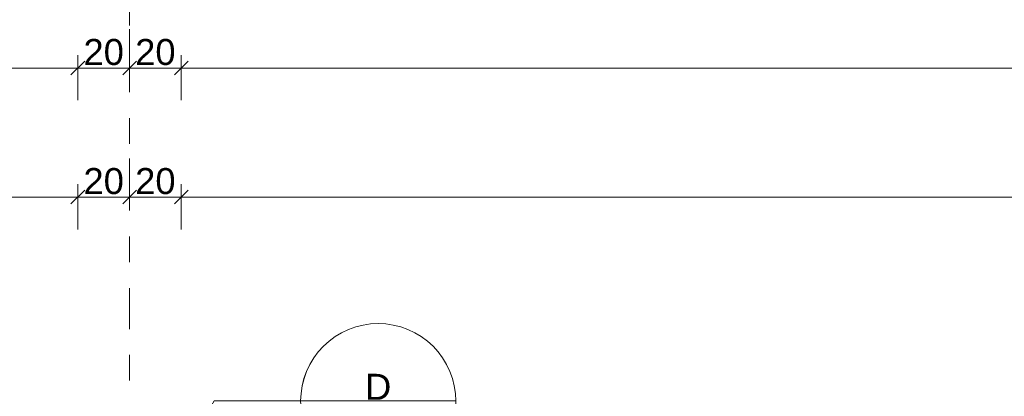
# Model space of a CAD drawing. Header units: metres. Extents: x -180 to 4, y -50 to 6.
# Tile 116 of 256: x -145.45 to -141.64, y 0.63 to 2.09. Entities that reach past the tile are written whole.
import ezdxf

# ---------------------------------------------------------------- set-up
doc = ezdxf.new("R2010")
doc.units = ezdxf.units.M
doc.header["$LTSCALE"] = 0.05
doc.header["$PDMODE"] = 1
doc.header["$PDSIZE"] = -2
doc.linetypes.add('Linienart-53', pattern=[5.291531, 3.175, -1.058062, 0.352704, -0.705764])
doc.layers.get('0').update_dxf_attribs({"lineweight": 25})
doc.layers.add('70 -71 Achsen- 1 Gebäudeachsen', color=7, linetype='Linienart-53', lineweight=18)
doc.layers.add('Keine', color=7, linetype='Continuous', lineweight=9)
for name, color, linetype, lineweight, true_color in [('70 -72 Beschriftung- 1 Beschriftung allgemein', 7, 'Continuous', 9, 0xff6633), ('70 -72 Beschriftung- 7 Detailverweise', 7, 'Continuous', 9, 0x00dd00), ('70 -76 Bemaßung- 2 Allgemein', 7, 'Continuous', 5, 0x6666cc)]:
    doc.layers.add(name, color=color, linetype=linetype, lineweight=lineweight, true_color=true_color)
doc.styles.add('Arial', font='arial.ttf')
doc.dimstyles.new('k+k 1_50', dxfattribs={"dimtxt": 0.100689, "dimasz": 0.05302, "dimexe": 0.05, "dimexo": 0.15, "dimgap": 0.01, "dimtad": 1, "dimdec": 3, "dimtxsty": 'Arial', "dimblk": 'VW_SLASH', "dimblk1": 'VW_SLASH', "dimblk2": 'VW_SLASH', "dimcen": 0, "dimdle": 0.05, "dimadec": 3, "dimazin": 0, "dimtfac": 0.75, "dimtdec": 3, "dimtix": 1, "dimtmove": 0, "dimatfit": 0, "dimldrblk": 'VW_SLASH-1', "dimfxl": 0.125, "dimfxlon": 1, "dimfrac": 2, "dimtolj": 1, "dimarcsym": 0})

# ---------------------------------------------------------------- blocks, each defined once
blk = doc.blocks.new('Gruppe-8372')
at = {"layer": '70 -72 Beschriftung- 7 Detailverweise'}
blk.add_line((0.935, 0), (0.335, 0), dxfattribs=at)
at = {"layer": '70 -72 Beschriftung- 7 Detailverweise', "flags": 128}
blk.add_lwpolyline([(0.935, 0), (0.9336, -0.0294), (0.9292, -0.0585), (0.9221, -0.0871), (0.9122, -0.1148), (0.8996, -0.1414), (0.8844, -0.1667), (0.8669, -0.1903), (0.8471, -0.2121), (0.8253, -0.2319), (0.8017, -0.2494), (0.7764, -0.2646), (0.7498, -0.2772), (0.7221, -0.2871), (0.6935, -0.2942), (0.6644, -0.2986), (0.635, -0.3), (0.6056, -0.2986), (0.5765, -0.2942), (0.5479, -0.2871), (0.5202, -0.2772), (0.4936, -0.2646), (0.4683, -0.2494), (0.4447, -0.2319), (0.4229, -0.2121), (0.4031, -0.1903), (0.3856, -0.1667), (0.3704, -0.1414), (0.3578, -0.1148), (0.3479, -0.0871), (0.3408, -0.0585), (0.3364, -0.0294), (0.335, 0), (0.3364, 0.0294), (0.3408, 0.0585), (0.3479, 0.0871), (0.3578, 0.1148), (0.3704, 0.1414), (0.3856, 0.1667), (0.4031, 0.1903), (0.4229, 0.2121), (0.4447, 0.2319), (0.4683, 0.2494), (0.4936, 0.2646), (0.5202, 0.2772), (0.5479, 0.2871), (0.5765, 0.2942), (0.6056, 0.2986), (0.635, 0.3), (0.6644, 0.2986), (0.6935, 0.2942), (0.7221, 0.2871), (0.7498, 0.2772), (0.7764, 0.2646), (0.8017, 0.2494), (0.8253, 0.2319), (0.8471, 0.2121), (0.8669, 0.1903), (0.8844, 0.1667), (0.8996, 0.1414), (0.9122, 0.1148), (0.9221, 0.0871), (0.9292, 0.0585), (0.9336, 0.0294)], close=True, dxfattribs=at)
at = {"layer": '70 -72 Beschriftung- 7 Detailverweise'}
blk.add_point((0.635, 0), dxfattribs=at)
at = {"layer": '70 -72 Beschriftung- 7 Detailverweise', "line_spacing_factor": 0.96878, "style": 'Arial'}
for s, insert, char_height, attachment_point in [('D', (0.635, 0.0046), 0.1007, 8), ('DA_011', (0.635, -0.0267), 0.10069, 2)]:
    blk.add_mtext(s, dxfattribs=dict(at, insert=insert, char_height=char_height, attachment_point=attachment_point))
blk = doc.blocks.new('Referenzmarkierung-78')
at = {"layer": '70 -72 Beschriftung- 7 Detailverweise', "transparency": 33554687}
for q in [(-0.3091, -0.5281), (0.635, 0)]:
    blk.add_line((0, 0), q, dxfattribs=at)
at = {"layer": '70 -72 Beschriftung- 7 Detailverweise', "color": 7, "transparency": 33554687}
blk.add_blockref('Gruppe-8372', (0, 0), dxfattribs=at)
blk = doc.blocks.new('Gruppe-8878')
at = {"layer": '70 -72 Beschriftung- 7 Detailverweise', "flags": 128}
blk.add_lwpolyline([(-144.35875097, 0.61), (-144.35730638, 0.63940514), (-144.35298655, 0.6685271), (-144.34583307, 0.6970854), (-144.33591483, 0.72480503), (-144.32332735, 0.75141902), (-144.30819185, 0.77667107), (-144.2906541, 0.80031799), (-144.270883, 0.82213203), (-144.24906895, 0.84190314), (-144.22542204, 0.85944088), (-144.20016999, 0.87457638), (-144.173556, 0.88716386), (-144.14583637, 0.8970821), (-144.11727806, 0.90423558), (-144.08815611, 0.90855542), (-144.05875097, 0.91), (-144.02934582, 0.90855542), (-144.00022387, 0.90423558), (-143.97166556, 0.8970821), (-143.94394594, 0.88716386), (-143.91733195, 0.87457638), (-143.8920799, 0.85944088), (-143.86843298, 0.84190314), (-143.84661893, 0.82213203), (-143.82684783, 0.80031799), (-143.80931008, 0.77667107), (-143.79417459, 0.75141902), (-143.78158711, 0.72480503), (-143.77166887, 0.6970854), (-143.76451538, 0.6685271), (-143.76019555, 0.63940514), (-143.75875097, 0.61)], dxfattribs=at)
at = {"layer": '70 -72 Beschriftung- 7 Detailverweise'}
blk.add_blockref('Referenzmarkierung-78', (-144.69375097, 0.61), dxfattribs=at)
at = {"layer": '70 -72 Beschriftung- 7 Detailverweise', "insert": (-144.05875097, 0.61458611), "char_height": 0.10068866, "attachment_point": 8, "line_spacing_factor": 0.96878, "style": 'Arial'}
blk.add_mtext('D', dxfattribs=at)
blk = doc.blocks.new('_OG3_2D (2D)')
at = {"layer": '70 -72 Beschriftung- 1 Beschriftung allgemein', "color": 7}
blk.add_blockref('Gruppe-8878', (0, 0), dxfattribs=at)
blk = doc.blocks.new('VW_SLASH')
at = {"color": 0, "linetype": 'ByBlock', "lineweight": -2, "transparency": 16777216}
blk.add_line((0.943, 0), (-1, 0), dxfattribs=at)
at = {"color": 0, "lineweight": 20, "transparency": 16777216, "flags": 128}
blk.add_lwpolyline([(0.5, 0.5), (-0.5, -0.5)], dxfattribs=at)
blk = doc.blocks.new('*D11062')
at = {"layer": '70 -76 Bemaßung- 2 Allgemein', "color": 0, "lineweight": -2}
for p, q in [((-152.421, 1.775), (-152.421, 1.95)), ((-145.221, 1.775), (-145.221, 1.95)), ((-145.274, 1.9), (-152.368, 1.9))]:
    blk.add_line(p, q, dxfattribs=at)
at = {"layer": 'Defpoints', "color": 0}
for p in [(-152.421, 1.9), (-145.221, -1.2674), (-152.421, -1.9222)]:
    blk.add_point(p, dxfattribs=at)
at = {"layer": '70 -76 Bemaßung- 2 Allgemein', "color": 0, "lineweight": -2, "xscale": 0.05302001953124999, "yscale": 0.05302001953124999, "zscale": 0.05302001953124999, "rotation": 180}
blk.add_blockref('VW_SLASH', (-152.421, 1.9), dxfattribs=at)
at = {"layer": '70 -76 Bemaßung- 2 Allgemein', "color": 0, "lineweight": -2, "xscale": 0.05302001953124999, "yscale": 0.05302001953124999, "zscale": 0.05302001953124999}
blk.add_blockref('VW_SLASH', (-145.221, 1.9), dxfattribs=at)
at = {"layer": '70 -76 Bemaßung- 2 Allgemein', "color": 0, "insert": (-148.821, 1.9704), "char_height": 0.10069, "attachment_point": 5, "style": 'Arial'}
blk.add_mtext('\\A1;7,20', dxfattribs=at)
blk = doc.blocks.new('VW_SLASH-1')
at = {"color": 0, "linetype": 'ByBlock', "lineweight": -2, "transparency": 16777216}
blk.add_line((0.943, 0), (-1, 0), dxfattribs=at)
at = {"color": 0, "lineweight": 5, "transparency": 16777216, "flags": 128}
blk.add_lwpolyline([(0.5, 0.5), (-0.5, -0.5)], dxfattribs=at)
blk = doc.blocks.new('*D11063')
at = {"layer": '70 -76 Bemaßung- 2 Allgemein', "color": 0, "lineweight": -2}
for p, q in [((-145.021, 2.05), (-145.021, 1.95)), ((-145.221, 1.775), (-145.221, 1.95)), ((-145.074, 1.9), (-145.168, 1.9))]:
    blk.add_line(p, q, dxfattribs=at)
at = {"layer": 'Defpoints', "color": 0}
for p in [(-145.221, 1.9), (-145.021, 1.9), (-145.221, -1.2674)]:
    blk.add_point(p, dxfattribs=at)
at = {"layer": '70 -76 Bemaßung- 2 Allgemein', "color": 0, "lineweight": -2, "xscale": 0.05302001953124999, "yscale": 0.05302001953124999, "zscale": 0.05302001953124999, "rotation": 180}
blk.add_blockref('VW_SLASH', (-145.221, 1.9), dxfattribs=at)
at = {"layer": '70 -76 Bemaßung- 2 Allgemein', "color": 0, "lineweight": -2, "xscale": 0.05302001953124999, "yscale": 0.05302001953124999, "zscale": 0.05302001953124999}
blk.add_blockref('VW_SLASH', (-145.021, 1.9), dxfattribs=at)
at = {"layer": '70 -76 Bemaßung- 2 Allgemein', "color": 0, "insert": (-145.121, 1.9614), "char_height": 0.10069, "attachment_point": 5, "style": 'Arial'}
blk.add_mtext('\\A1;20', dxfattribs=at)
blk = doc.blocks.new('*D11064')
at = {"layer": '70 -76 Bemaßung- 2 Allgemein', "color": 0, "lineweight": -2}
for p, q in [((-145.021, 2.05), (-145.021, 1.95)), ((-144.821, 1.775), (-144.821, 1.95)), ((-144.874, 1.9), (-144.968, 1.9))]:
    blk.add_line(p, q, dxfattribs=at)
at = {"layer": 'Defpoints', "color": 0}
for p in [(-145.021, 1.9), (-145.021, 1.9), (-144.821, -1.2511)]:
    blk.add_point(p, dxfattribs=at)
at = {"layer": '70 -76 Bemaßung- 2 Allgemein', "color": 0, "lineweight": -2, "xscale": 0.05302001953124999, "yscale": 0.05302001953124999, "zscale": 0.05302001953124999, "rotation": 180}
blk.add_blockref('VW_SLASH', (-145.021, 1.9), dxfattribs=at)
at = {"layer": '70 -76 Bemaßung- 2 Allgemein', "color": 0, "lineweight": -2, "xscale": 0.05302001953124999, "yscale": 0.05302001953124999, "zscale": 0.05302001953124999}
blk.add_blockref('VW_SLASH', (-144.821, 1.9), dxfattribs=at)
at = {"layer": '70 -76 Bemaßung- 2 Allgemein', "color": 0, "insert": (-144.921, 1.9614), "char_height": 0.10069, "attachment_point": 5, "style": 'Arial'}
blk.add_mtext('\\A1;20', dxfattribs=at)
blk = doc.blocks.new('*D11065')
at = {"layer": '70 -76 Bemaßung- 2 Allgemein', "color": 0, "lineweight": -2}
for p, q in [((-144.821, 1.775), (-144.821, 1.95)), ((-137.621, 1.775), (-137.621, 1.95)), ((-137.674, 1.9), (-144.768, 1.9))]:
    blk.add_line(p, q, dxfattribs=at)
at = {"layer": 'Defpoints', "color": 0}
for p in [(-144.821, 1.9), (-137.621, -1.1529), (-144.821, -1.2511)]:
    blk.add_point(p, dxfattribs=at)
at = {"layer": '70 -76 Bemaßung- 2 Allgemein', "color": 0, "lineweight": -2, "xscale": 0.05302001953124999, "yscale": 0.05302001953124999, "zscale": 0.05302001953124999, "rotation": 180}
blk.add_blockref('VW_SLASH', (-144.821, 1.9), dxfattribs=at)
at = {"layer": '70 -76 Bemaßung- 2 Allgemein', "color": 0, "lineweight": -2, "xscale": 0.05302001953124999, "yscale": 0.05302001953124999, "zscale": 0.05302001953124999}
blk.add_blockref('VW_SLASH', (-137.621, 1.9), dxfattribs=at)
at = {"layer": '70 -76 Bemaßung- 2 Allgemein', "color": 0, "insert": (-141.221, 1.9704), "char_height": 0.10069, "attachment_point": 5, "style": 'Arial'}
blk.add_mtext('\\A1;7,20', dxfattribs=at)
blk = doc.blocks.new('*D11363')
at = {"layer": '70 -76 Bemaßung- 2 Allgemein', "color": 0, "lineweight": -2}
for p, q in [((-152.421, 1.275), (-152.421, 1.45)), ((-145.221, 1.275), (-145.221, 1.45)), ((-145.274, 1.4), (-152.368, 1.4))]:
    blk.add_line(p, q, dxfattribs=at)
at = {"layer": 'Defpoints', "color": 0}
for p in [(-152.421, 1.4), (-152.421, -0.647), (-145.221, -0.647)]:
    blk.add_point(p, dxfattribs=at)
at = {"layer": '70 -76 Bemaßung- 2 Allgemein', "color": 0, "lineweight": -2, "xscale": 0.05302001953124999, "yscale": 0.05302001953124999, "zscale": 0.05302001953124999, "rotation": 180}
blk.add_blockref('VW_SLASH', (-152.421, 1.4), dxfattribs=at)
at = {"layer": '70 -76 Bemaßung- 2 Allgemein', "color": 0, "lineweight": -2, "xscale": 0.05302001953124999, "yscale": 0.05302001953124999, "zscale": 0.05302001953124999}
blk.add_blockref('VW_SLASH', (-145.221, 1.4), dxfattribs=at)
at = {"layer": '70 -76 Bemaßung- 2 Allgemein', "color": 0, "insert": (-148.821, 1.4704), "char_height": 0.10069, "attachment_point": 5, "style": 'Arial'}
blk.add_mtext('\\A1;7,20', dxfattribs=at)
blk = doc.blocks.new('*D11364')
at = {"layer": '70 -76 Bemaßung- 2 Allgemein', "color": 0, "lineweight": -2}
for p, q in [((-145.021, 1.55), (-145.021, 1.45)), ((-145.221, 1.275), (-145.221, 1.45)), ((-145.074, 1.4), (-145.168, 1.4))]:
    blk.add_line(p, q, dxfattribs=at)
at = {"layer": 'Defpoints', "color": 0}
for p in [(-145.221, 1.4), (-145.021, 1.4), (-145.221, -0.647)]:
    blk.add_point(p, dxfattribs=at)
at = {"layer": '70 -76 Bemaßung- 2 Allgemein', "color": 0, "lineweight": -2, "xscale": 0.05302001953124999, "yscale": 0.05302001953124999, "zscale": 0.05302001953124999, "rotation": 180}
blk.add_blockref('VW_SLASH', (-145.221, 1.4), dxfattribs=at)
at = {"layer": '70 -76 Bemaßung- 2 Allgemein', "color": 0, "lineweight": -2, "xscale": 0.05302001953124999, "yscale": 0.05302001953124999, "zscale": 0.05302001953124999}
blk.add_blockref('VW_SLASH', (-145.021, 1.4), dxfattribs=at)
at = {"layer": '70 -76 Bemaßung- 2 Allgemein', "color": 0, "insert": (-145.121, 1.4614), "char_height": 0.10069, "attachment_point": 5, "style": 'Arial'}
blk.add_mtext('\\A1;20', dxfattribs=at)
blk = doc.blocks.new('*D11365')
at = {"layer": '70 -76 Bemaßung- 2 Allgemein', "color": 0, "lineweight": -2}
for p, q in [((-145.021, 1.55), (-145.021, 1.45)), ((-144.821, 1.275), (-144.821, 1.45)), ((-144.874, 1.4), (-144.968, 1.4))]:
    blk.add_line(p, q, dxfattribs=at)
at = {"layer": 'Defpoints', "color": 0}
for p in [(-145.021, 1.4), (-145.021, 1.4), (-144.821, -0.647)]:
    blk.add_point(p, dxfattribs=at)
at = {"layer": '70 -76 Bemaßung- 2 Allgemein', "color": 0, "lineweight": -2, "xscale": 0.05302001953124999, "yscale": 0.05302001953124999, "zscale": 0.05302001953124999, "rotation": 180}
blk.add_blockref('VW_SLASH', (-145.021, 1.4), dxfattribs=at)
at = {"layer": '70 -76 Bemaßung- 2 Allgemein', "color": 0, "lineweight": -2, "xscale": 0.05302001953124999, "yscale": 0.05302001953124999, "zscale": 0.05302001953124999}
blk.add_blockref('VW_SLASH', (-144.821, 1.4), dxfattribs=at)
at = {"layer": '70 -76 Bemaßung- 2 Allgemein', "color": 0, "insert": (-144.921, 1.4614), "char_height": 0.10069, "attachment_point": 5, "style": 'Arial'}
blk.add_mtext('\\A1;20', dxfattribs=at)
blk = doc.blocks.new('*D11366')
at = {"layer": '70 -76 Bemaßung- 2 Allgemein', "color": 0, "lineweight": -2}
for p, q in [((-144.821, 1.275), (-144.821, 1.45)), ((-137.621, 1.275), (-137.621, 1.45)), ((-137.674, 1.4), (-144.768, 1.4))]:
    blk.add_line(p, q, dxfattribs=at)
at = {"layer": 'Defpoints', "color": 0}
for p in [(-144.821, 1.4), (-144.821, -0.647), (-137.621, -0.647)]:
    blk.add_point(p, dxfattribs=at)
at = {"layer": '70 -76 Bemaßung- 2 Allgemein', "color": 0, "lineweight": -2, "xscale": 0.05302001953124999, "yscale": 0.05302001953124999, "zscale": 0.05302001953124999, "rotation": 180}
blk.add_blockref('VW_SLASH', (-144.821, 1.4), dxfattribs=at)
at = {"layer": '70 -76 Bemaßung- 2 Allgemein', "color": 0, "lineweight": -2, "xscale": 0.05302001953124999, "yscale": 0.05302001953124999, "zscale": 0.05302001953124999}
blk.add_blockref('VW_SLASH', (-137.621, 1.4), dxfattribs=at)
at = {"layer": '70 -76 Bemaßung- 2 Allgemein', "color": 0, "insert": (-141.221, 1.4704), "char_height": 0.10069, "attachment_point": 5, "style": 'Arial'}
blk.add_mtext('\\A1;7,20', dxfattribs=at)
blk = doc.blocks.new('_Achsen (3D)')
at = {"layer": '70 -71 Achsen- 1 Gebäudeachsen', "transparency": 33554687}
blk.add_line((-145.021, 3.8), (-145.021, -46.172), dxfattribs=at)
blk = doc.blocks.new('Gruppe-9725')
at = {"layer": '70 -76 Bemaßung- 2 Allgemein'}
for base, p1, p2, text, picture, middle in [((-152.42099996, 1.89995802), (-145.22099996, -1.26744732), (-152.42099996, -1.92220118), '7,20', '*D11062', (-148.82099996, 1.97042156)), ((-145.22099996, 1.89995802), (-145.02099996, 1.89995802), (-145.22099996, -1.26744732), '20', '*D11063', (-145.12099996, 1.96135958)), ((-145.02099996, 1.89995802), (-144.82099996, -1.25107847), (-145.02099996, 1.89995802), '20', '*D11064', (-144.92099996, 1.96135958)), ((-144.82099996, 1.89995802), (-137.62099996, -1.15286539), (-144.82099996, -1.25107847), '7,20', '*D11065', (-141.22099996, 1.97042156))]:
    dim = blk.add_linear_dim(base=base, p1=p1, p2=p2, text=text, dimstyle='k+k 1_50', override={"dimtxt": 0.100689, "dimgap": 0.01, "dimdec": 8, "dimpost": '<>', "dimtxsty": 'Arial', "dimtmove": 2}, dxfattribs=at)
    dim.commit()
    dim.dimension.update_dxf_attribs({"geometry": picture, "text_midpoint": middle})
blk = doc.blocks.new('Gruppe-9729')
at = {"layer": '70 -76 Bemaßung- 2 Allgemein'}
for base, p1, p2, text, picture, middle in [((-152.42099996, 1.39995802), (-145.22099996, -0.64704198), (-152.42099996, -0.64704198), '7,20', '*D11363', (-148.82099996, 1.47042156)), ((-145.22099996, 1.39995802), (-145.02099996, 1.39995802), (-145.22099996, -0.64704198), '20', '*D11364', (-145.12099996, 1.46135958)), ((-145.02099996, 1.39995802), (-144.82099996, -0.64704198), (-145.02099996, 1.39995802), '20', '*D11365', (-144.92099996, 1.46135958)), ((-144.82099996, 1.39995802), (-137.62099996, -0.64704198), (-144.82099996, -0.64704198), '7,20', '*D11366', (-141.22099996, 1.47042156))]:
    dim = blk.add_linear_dim(base=base, p1=p1, p2=p2, text=text, dimstyle='k+k 1_50', override={"dimtxt": 0.100689, "dimgap": 0.01, "dimdec": 8, "dimpost": '<>', "dimtxsty": 'Arial', "dimtmove": 2}, dxfattribs=at)
    dim.commit()
    dim.dimension.update_dxf_attribs({"geometry": picture, "text_midpoint": middle})
blk = doc.blocks.new('_OG3_2D Bemaßung_ Beschriftung (2D)')
at = {"layer": '70 -76 Bemaßung- 2 Allgemein'}
for name in ['Gruppe-9725', 'Gruppe-9729']:
    blk.add_blockref(name, (0, 0), dxfattribs=at)

msp = doc.modelspace()

# ---------------------------------------------------------------- block references
at = {"layer": 'Keine', "color": 1}
msp.add_blockref('_OG3_2D (2D)', (0, 0), dxfattribs=at)

# ---------------------------------------------------------------- next in the draw order: block references
msp.add_blockref('_OG3_2D Bemaßung_ Beschriftung (2D)', (0, 0), dxfattribs=at)

# ---------------------------------------------------------------- next in the draw order: block references
msp.add_blockref('_Achsen (3D)', (0, 0), dxfattribs=at)

doc.saveas('drawing.dxf')
